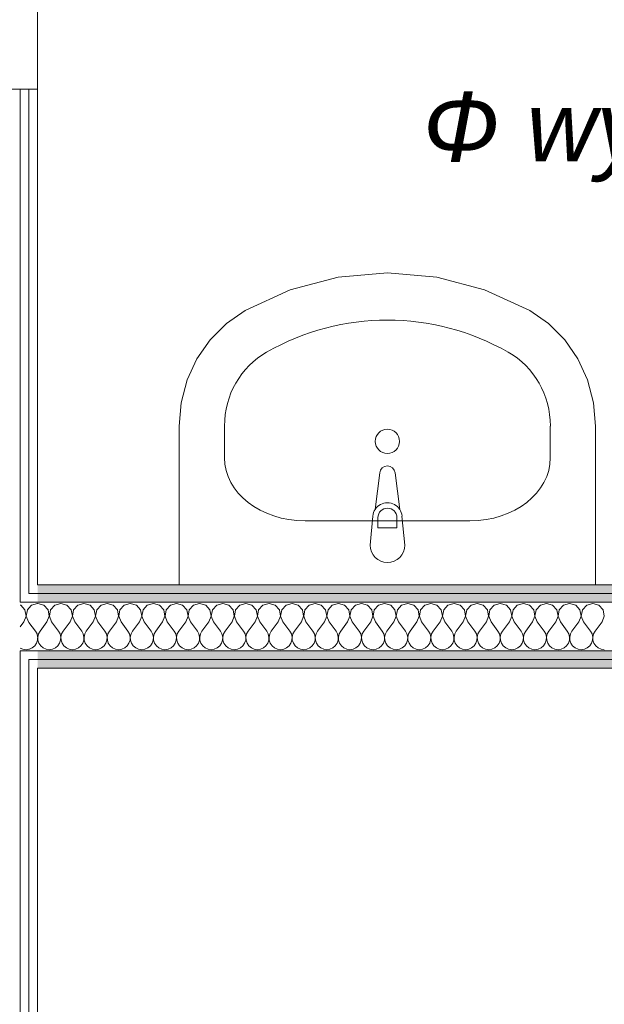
# Model space of a CAD drawing. Header units: millimetres. Extents: x 172139 to 266886, y 89525 to 138225.
# Tile 61 of 72: x 212291 to 213133, y 116602 to 118022. Entities that reach past the tile are written whole.
import ezdxf

# ---------------------------------------------------------------- set-up
doc = ezdxf.new("R2010")
doc.units = ezdxf.units.MM
doc.header["$MEASUREMENT"] = 0
for name, color, linetype, lineweight in [('CO TRASA MODERNIZACJA.O.-TRASA_MODERNIZACJA_Nr_pióra__1', 7, 'Continuous', 13), ('PRZEBUDOWA_W_KAN_Nr_pióra__101', 252, 'Continuous', 5), ('ROZBUDOWA_NOWE_DZIAŁOWE_Nr_pióra__47', 7, 'Continuous', 15), ('STREFA_NOWE_POM_Nr_pióra__121', 255, 'Continuous', 0)]:
    doc.layers.add(name, color=color, linetype=linetype, lineweight=lineweight)
doc.layers.add('PRZEBUDOWA_W_KAN', color=7, linetype='Continuous')
doc.layers.add('ROZBUDOWA_NOWE_DZIAŁOWE', color=7, linetype='Continuous')
for name, color, linetype, lineweight, true_color in [('ROZBUDOWA_NOWE_DZIAŁOWE_Nr_pióra__24', 7, 'Continuous', 15, 0x029e21), ('ROZBUDOWA_NOWE_DZIAŁOWE_Nr_pióra__4', 7, 'Continuous', 13, 0x029e21), ('ROZBUDOWA_NOWE_DZIAŁOWE_Nr_pióra__67', 7, 'Continuous', 13, 0x6a6a6a)]:
    doc.layers.add(name, color=color, linetype=linetype, lineweight=lineweight, true_color=true_color)
doc.styles.add('GENERATED_STYLE_3', font='txt')
pattern_1 = [(0, (0, 0), (0, 37.5), [0, -37.5])]

# ---------------------------------------------------------------- blocks, each defined once
blk = doc.blocks.new('*X465')
at = {"layer": 'ROZBUDOWA_NOWE_DZIAŁOWE_Nr_pióra__4', "linetype": 'Continuous'}
for p, q in [((212316.7, 117180.1), (212316.5, 117180)), ((212325.4, 117177.6), (212316.7, 117180.1)), ((212331.6, 117170.9), (212325.4, 117177.6)), ((212333.3, 117161.9), (212331.6, 117170.9)), ((212335.1, 117170.9), (212333.4, 117161.9)), ((212341.2, 117177.6), (212335.1, 117170.9)), ((212350, 117180.1), (212341.2, 117177.6)), ((212358.8, 117177.6), (212350, 117180.1)), ((212364.9, 117170.9), (212358.8, 117177.6)), ((212366.6, 117161.9), (212364.9, 117170.9)), ((212368.4, 117170.9), (212366.7, 117161.9)), ((212374.6, 117177.6), (212368.4, 117170.9)), ((212383.3, 117180.1), (212374.6, 117177.6)), ((212392.1, 117177.6), (212383.3, 117180.1)), ((212398.2, 117170.9), (212392.1, 117177.6)), ((212399.9, 117161.9), (212398.2, 117170.9)), ((212401.8, 117170.9), (212400.1, 117161.9)), ((212407.9, 117177.6), (212401.8, 117170.9)), ((212416.7, 117180.1), (212407.9, 117177.6)), ((212425.4, 117177.6), (212416.7, 117180.1)), ((212431.6, 117170.9), (212425.4, 117177.6)), ((212433.3, 117161.9), (212431.6, 117170.9)), ((212435.1, 117170.9), (212433.4, 117161.9)), ((212441.2, 117177.6), (212435.1, 117170.9)), ((212450, 117180.1), (212441.2, 117177.6)), ((212458.8, 117177.6), (212450, 117180.1)), ((212464.9, 117170.9), (212458.8, 117177.6)), ((212466.6, 117161.9), (212464.9, 117170.9)), ((212468.4, 117170.9), (212466.7, 117161.9)), ((212474.6, 117177.6), (212468.4, 117170.9)), ((212483.3, 117180.1), (212474.6, 117177.6)), ((212492.1, 117177.6), (212483.3, 117180.1)), ((212498.2, 117170.9), (212492.1, 117177.6)), ((212499.9, 117161.9), (212498.2, 117170.9)), ((212501.8, 117170.9), (212500.1, 117161.9)), ((212507.9, 117177.6), (212501.8, 117170.9)), ((212516.7, 117180.1), (212507.9, 117177.6)), ((212525.4, 117177.6), (212516.7, 117180.1)), ((212531.6, 117170.9), (212525.4, 117177.6)), ((212533.3, 117161.9), (212531.6, 117170.9)), ((212535.1, 117170.9), (212533.4, 117161.9)), ((212541.2, 117177.6), (212535.1, 117170.9)), ((212550, 117180.1), (212541.2, 117177.6)), ((212558.8, 117177.6), (212550, 117180.1)), ((212564.9, 117170.9), (212558.8, 117177.6)), ((212566.6, 117161.9), (212564.9, 117170.9)), ((212568.4, 117170.9), (212566.7, 117161.9)), ((212574.6, 117177.6), (212568.4, 117170.9)), ((212583.3, 117180.1), (212574.6, 117177.6)), ((212592.1, 117177.6), (212583.3, 117180.1)), ((212598.2, 117170.9), (212592.1, 117177.6)), ((212599.9, 117161.9), (212598.2, 117170.9)), ((212601.8, 117170.9), (212600.1, 117161.9)), ((212607.9, 117177.6), (212601.8, 117170.9)), ((212616.7, 117180.1), (212607.9, 117177.6)), ((212625.4, 117177.6), (212616.7, 117180.1)), ((212631.6, 117170.9), (212625.4, 117177.6)), ((212633.3, 117161.9), (212631.6, 117170.9)), ((212635.1, 117170.9), (212633.4, 117161.9)), ((212641.2, 117177.6), (212635.1, 117170.9)), ((212650, 117180.1), (212641.2, 117177.6)), ((212658.8, 117177.6), (212650, 117180.1)), ((212664.9, 117170.9), (212658.8, 117177.6)), ((212666.6, 117161.9), (212664.9, 117170.9)), ((212668.4, 117170.9), (212666.7, 117161.9)), ((212674.6, 117177.6), (212668.4, 117170.9)), ((212683.3, 117180.1), (212674.6, 117177.6)), ((212692.1, 117177.6), (212683.3, 117180.1)), ((212698.2, 117170.9), (212692.1, 117177.6)), ((212699.9, 117161.9), (212698.2, 117170.9)), ((212701.8, 117170.9), (212700.1, 117161.9)), ((212707.9, 117177.6), (212701.8, 117170.9)), ((212716.7, 117180.1), (212707.9, 117177.6)), ((212725.4, 117177.6), (212716.7, 117180.1)), ((212731.6, 117170.9), (212725.4, 117177.6)), ((212733.3, 117161.9), (212731.6, 117170.9)), ((212735.1, 117170.9), (212733.4, 117161.9)), ((212741.2, 117177.6), (212735.1, 117170.9)), ((212750, 117180.1), (212741.2, 117177.6)), ((212758.8, 117177.6), (212750, 117180.1)), ((212764.9, 117170.9), (212758.8, 117177.6)), ((212766.6, 117161.9), (212764.9, 117170.9)), ((212768.4, 117170.9), (212766.7, 117161.9)), ((212774.6, 117177.6), (212768.4, 117170.9)), ((212783.3, 117180.1), (212774.6, 117177.6)), ((212792.1, 117177.6), (212783.3, 117180.1)), ((212798.2, 117170.9), (212792.1, 117177.6)), ((212799.9, 117161.9), (212798.2, 117170.9)), ((212801.8, 117170.9), (212800.1, 117161.9)), ((212807.9, 117177.6), (212801.8, 117170.9)), ((212816.7, 117180.1), (212807.9, 117177.6)), ((212825.4, 117177.6), (212816.7, 117180.1)), ((212831.6, 117170.9), (212825.4, 117177.6)), ((212833.3, 117161.9), (212831.6, 117170.9)), ((212835.1, 117170.9), (212833.4, 117161.9)), ((212841.2, 117177.6), (212835.1, 117170.9)), ((212850, 117180.1), (212841.2, 117177.6)), ((212858.8, 117177.6), (212850, 117180.1)), ((212864.9, 117170.9), (212858.8, 117177.6)), ((212866.6, 117161.9), (212864.9, 117170.9)), ((212868.4, 117170.9), (212866.7, 117161.9)), ((212874.6, 117177.6), (212868.4, 117170.9)), ((212883.3, 117180.1), (212874.6, 117177.6)), ((212892.1, 117177.6), (212883.3, 117180.1)), ((212898.2, 117170.9), (212892.1, 117177.6)), ((212899.9, 117161.9), (212898.2, 117170.9)), ((212901.8, 117170.9), (212900.1, 117161.9)), ((212907.9, 117177.6), (212901.8, 117170.9)), ((212916.7, 117180.1), (212907.9, 117177.6)), ((212925.4, 117177.6), (212916.7, 117180.1)), ((212931.6, 117170.9), (212925.4, 117177.6)), ((212933.3, 117161.9), (212931.6, 117170.9)), ((212935.1, 117170.9), (212933.4, 117161.9)), ((212941.2, 117177.6), (212935.1, 117170.9)), ((212950, 117180.1), (212941.2, 117177.6)), ((212958.8, 117177.6), (212950, 117180.1)), ((212964.9, 117170.9), (212958.8, 117177.6)), ((212966.6, 117161.9), (212964.9, 117170.9)), ((212968.4, 117170.9), (212966.7, 117161.9)), ((212974.6, 117177.6), (212968.4, 117170.9)), ((212983.3, 117180.1), (212974.6, 117177.6)), ((212992.1, 117177.6), (212983.3, 117180.1)), ((212998.2, 117170.9), (212992.1, 117177.6)), ((212999.9, 117161.9), (212998.2, 117170.9)), ((213001.8, 117170.9), (213000.1, 117161.9)), ((213007.9, 117177.6), (213001.8, 117170.9)), ((213016.7, 117180.1), (213007.9, 117177.6)), ((213025.4, 117177.6), (213016.7, 117180.1)), ((213031.6, 117170.9), (213025.4, 117177.6)), ((213033.3, 117161.9), (213031.6, 117170.9)), ((213035.1, 117170.9), (213033.4, 117161.9)), ((213041.2, 117177.6), (213035.1, 117170.9)), ((213050, 117180.1), (213041.2, 117177.6)), ((213058.8, 117177.6), (213050, 117180.1)), ((213064.9, 117170.9), (213058.8, 117177.6)), ((213066.6, 117161.9), (213064.9, 117170.9)), ((213068.4, 117170.9), (213066.7, 117161.9)), ((213074.6, 117177.6), (213068.4, 117170.9)), ((213083.3, 117180.1), (213074.6, 117177.6)), ((213092.1, 117177.6), (213083.3, 117180.1)), ((213098.2, 117170.9), (213092.1, 117177.6)), ((213099.9, 117161.9), (213098.2, 117170.9)), ((213101.8, 117170.9), (213100.1, 117161.9)), ((213107.9, 117177.6), (213101.8, 117170.9)), ((213116.7, 117180.1), (213107.9, 117177.6)), ((213125.4, 117177.6), (213116.7, 117180.1)), ((213131.6, 117170.9), (213125.4, 117177.6)), ((213133.3, 117161.9), (213131.6, 117170.9)), ((212330, 117153.4), (212333.3, 117161.9)), ((212333.4, 117161.9), (212336.7, 117153.4)), ((212363.3, 117153.4), (212366.6, 117161.9)), ((212366.7, 117161.9), (212370, 117153.4)), ((212396.7, 117153.4), (212399.9, 117161.9)), ((212400.1, 117161.9), (212403.3, 117153.4)), ((212430, 117153.4), (212433.3, 117161.9)), ((212433.4, 117161.9), (212436.7, 117153.4)), ((212463.3, 117153.4), (212466.6, 117161.9)), ((212466.7, 117161.9), (212470, 117153.4)), ((212496.7, 117153.4), (212499.9, 117161.9)), ((212500.1, 117161.9), (212503.3, 117153.4)), ((212530, 117153.4), (212533.3, 117161.9)), ((212533.4, 117161.9), (212536.7, 117153.4)), ((212563.3, 117153.4), (212566.6, 117161.9)), ((212566.7, 117161.9), (212570, 117153.4)), ((212596.7, 117153.4), (212599.9, 117161.9)), ((212600.1, 117161.9), (212603.3, 117153.4)), ((212630, 117153.4), (212633.3, 117161.9)), ((212633.4, 117161.9), (212636.7, 117153.4)), ((212663.3, 117153.4), (212666.6, 117161.9)), ((212666.7, 117161.9), (212670, 117153.4)), ((212696.7, 117153.4), (212699.9, 117161.9)), ((212700.1, 117161.9), (212703.3, 117153.4)), ((212730, 117153.4), (212733.3, 117161.9)), ((212733.4, 117161.9), (212736.7, 117153.4)), ((212763.3, 117153.4), (212766.6, 117161.9)), ((212766.7, 117161.9), (212770, 117153.4)), ((212796.7, 117153.4), (212799.9, 117161.9)), ((212800.1, 117161.9), (212803.3, 117153.4)), ((212830, 117153.4), (212833.3, 117161.9)), ((212833.4, 117161.9), (212836.7, 117153.4)), ((212863.3, 117153.4), (212866.6, 117161.9)), ((212866.7, 117161.9), (212870, 117153.4)), ((212896.7, 117153.4), (212899.9, 117161.9)), ((212900.1, 117161.9), (212903.3, 117153.4)), ((212930, 117153.4), (212933.3, 117161.9)), ((212933.4, 117161.9), (212936.7, 117153.4)), ((212963.3, 117153.4), (212966.6, 117161.9)), ((212966.7, 117161.9), (212970, 117153.4)), ((212996.7, 117153.4), (212999.9, 117161.9)), ((213000.1, 117161.9), (213003.3, 117153.4)), ((213030, 117153.4), (213033.3, 117161.9)), ((213033.4, 117161.9), (213036.7, 117153.4)), ((213063.3, 117153.4), (213066.6, 117161.9)), ((213066.7, 117161.9), (213070, 117153.4)), ((213096.7, 117153.4), (213099.9, 117161.9)), ((213100.1, 117161.9), (213103.3, 117153.4)), ((213130, 117153.4), (213133.3, 117161.9)), ((212330, 117153.4), (212320, 117140.1)), ((212336.7, 117153.4), (212346.7, 117140.1)), ((212363.3, 117153.4), (212353.3, 117140.1)), ((212370, 117153.4), (212380, 117140.1)), ((212396.7, 117153.4), (212386.7, 117140.1)), ((212403.3, 117153.4), (212413.3, 117140.1)), ((212430, 117153.4), (212420, 117140.1)), ((212436.7, 117153.4), (212446.7, 117140.1)), ((212463.3, 117153.4), (212453.3, 117140.1)), ((212470, 117153.4), (212480, 117140.1)), ((212496.7, 117153.4), (212486.7, 117140.1)), ((212503.3, 117153.4), (212513.3, 117140.1)), ((212530, 117153.4), (212520, 117140.1)), ((212536.7, 117153.4), (212546.7, 117140.1)), ((212563.3, 117153.4), (212553.3, 117140.1)), ((212570, 117153.4), (212580, 117140.1)), ((212596.7, 117153.4), (212586.7, 117140.1)), ((212603.3, 117153.4), (212613.3, 117140.1)), ((212630, 117153.4), (212620, 117140.1)), ((212636.7, 117153.4), (212646.7, 117140.1)), ((212663.3, 117153.4), (212653.3, 117140.1)), ((212670, 117153.4), (212680, 117140.1)), ((212696.7, 117153.4), (212686.7, 117140.1)), ((212703.3, 117153.4), (212713.3, 117140.1)), ((212730, 117153.4), (212720, 117140.1)), ((212736.7, 117153.4), (212746.7, 117140.1)), ((212763.3, 117153.4), (212753.3, 117140.1)), ((212770, 117153.4), (212780, 117140.1)), ((212796.7, 117153.4), (212786.7, 117140.1)), ((212803.3, 117153.4), (212813.3, 117140.1)), ((212830, 117153.4), (212820, 117140.1)), ((212836.7, 117153.4), (212846.7, 117140.1)), ((212863.3, 117153.4), (212853.3, 117140.1)), ((212870, 117153.4), (212880, 117140.1)), ((212896.7, 117153.4), (212886.7, 117140.1)), ((212903.3, 117153.4), (212913.3, 117140.1)), ((212930, 117153.4), (212920, 117140.1)), ((212936.7, 117153.4), (212946.7, 117140.1)), ((212963.3, 117153.4), (212953.3, 117140.1)), ((212970, 117153.4), (212980, 117140.1)), ((212996.7, 117153.4), (212986.7, 117140.1)), ((213003.3, 117153.4), (213013.3, 117140.1)), ((213030, 117153.4), (213020, 117140.1)), ((213036.7, 117153.4), (213046.7, 117140.1)), ((213063.3, 117153.4), (213053.3, 117140.1)), ((213070, 117153.4), (213080, 117140.1)), ((213096.7, 117153.4), (213086.7, 117140.1)), ((213103.3, 117153.4), (213113.3, 117140.1)), ((213130, 117153.4), (213120, 117140.1)), ((212316.6, 117131.6), (212316.5, 117132.1)), ((212316.5, 117129.4), (212316.6, 117131.6)), ((212317.8, 117136.1), (212316.7, 117131.6)), ((212316.7, 117131.6), (212317, 117127)), ((212320, 117140.1), (212317.8, 117136.1)), ((212348.9, 117136.1), (212346.7, 117140.1)), ((212349.9, 117131.6), (212348.9, 117136.1)), ((212349.7, 117127), (212349.9, 117131.6)), ((212351.1, 117136.1), (212350.1, 117131.6)), ((212350.1, 117131.6), (212350.3, 117127)), ((212353.3, 117140.1), (212351.1, 117136.1)), ((212382.2, 117136.1), (212380, 117140.1)), ((212383.3, 117131.6), (212382.2, 117136.1)), ((212383, 117127), (212383.3, 117131.6)), ((212384.4, 117136.1), (212383.4, 117131.6)), ((212383.4, 117131.6), (212383.6, 117127)), ((212386.7, 117140.1), (212384.4, 117136.1)), ((212415.6, 117136.1), (212413.3, 117140.1)), ((212416.6, 117131.6), (212415.6, 117136.1)), ((212416.4, 117127), (212416.6, 117131.6)), ((212417.8, 117136.1), (212416.7, 117131.6)), ((212416.7, 117131.6), (212417, 117127)), ((212420, 117140.1), (212417.8, 117136.1)), ((212448.9, 117136.1), (212446.7, 117140.1)), ((212449.9, 117131.6), (212448.9, 117136.1)), ((212449.7, 117127), (212449.9, 117131.6)), ((212451.1, 117136.1), (212450.1, 117131.6)), ((212450.1, 117131.6), (212450.3, 117127)), ((212453.3, 117140.1), (212451.1, 117136.1)), ((212482.2, 117136.1), (212480, 117140.1)), ((212483.3, 117131.6), (212482.2, 117136.1)), ((212483, 117127), (212483.3, 117131.6)), ((212484.4, 117136.1), (212483.4, 117131.6)), ((212483.4, 117131.6), (212483.6, 117127)), ((212486.7, 117140.1), (212484.4, 117136.1)), ((212515.6, 117136.1), (212513.3, 117140.1)), ((212516.6, 117131.6), (212515.6, 117136.1)), ((212516.4, 117127), (212516.6, 117131.6)), ((212517.8, 117136.1), (212516.7, 117131.6)), ((212516.7, 117131.6), (212517, 117127)), ((212520, 117140.1), (212517.8, 117136.1)), ((212548.9, 117136.1), (212546.7, 117140.1)), ((212549.9, 117131.6), (212548.9, 117136.1)), ((212549.7, 117127), (212549.9, 117131.6)), ((212551.1, 117136.1), (212550.1, 117131.6)), ((212550.1, 117131.6), (212550.3, 117127)), ((212553.3, 117140.1), (212551.1, 117136.1)), ((212582.2, 117136.1), (212580, 117140.1)), ((212583.3, 117131.6), (212582.2, 117136.1)), ((212583, 117127), (212583.3, 117131.6)), ((212584.4, 117136.1), (212583.4, 117131.6)), ((212583.4, 117131.6), (212583.6, 117127)), ((212586.7, 117140.1), (212584.4, 117136.1)), ((212615.6, 117136.1), (212613.3, 117140.1)), ((212616.6, 117131.6), (212615.6, 117136.1)), ((212616.4, 117127), (212616.6, 117131.6)), ((212617.8, 117136.1), (212616.7, 117131.6)), ((212616.7, 117131.6), (212617, 117127)), ((212620, 117140.1), (212617.8, 117136.1)), ((212648.9, 117136.1), (212646.7, 117140.1)), ((212649.9, 117131.6), (212648.9, 117136.1)), ((212649.7, 117127), (212649.9, 117131.6)), ((212651.1, 117136.1), (212650.1, 117131.6)), ((212650.1, 117131.6), (212650.3, 117127)), ((212653.3, 117140.1), (212651.1, 117136.1)), ((212682.2, 117136.1), (212680, 117140.1)), ((212683.3, 117131.6), (212682.2, 117136.1)), ((212683, 117127), (212683.3, 117131.6)), ((212684.4, 117136.1), (212683.4, 117131.6)), ((212683.4, 117131.6), (212683.6, 117127)), ((212686.7, 117140.1), (212684.4, 117136.1)), ((212715.6, 117136.1), (212713.3, 117140.1)), ((212716.6, 117131.6), (212715.6, 117136.1)), ((212716.4, 117127), (212716.6, 117131.6)), ((212717.8, 117136.1), (212716.7, 117131.6)), ((212716.7, 117131.6), (212717, 117127)), ((212720, 117140.1), (212717.8, 117136.1)), ((212748.9, 117136.1), (212746.7, 117140.1)), ((212749.9, 117131.6), (212748.9, 117136.1)), ((212749.7, 117127), (212749.9, 117131.6)), ((212751.1, 117136.1), (212750.1, 117131.6)), ((212750.1, 117131.6), (212750.3, 117127)), ((212753.3, 117140.1), (212751.1, 117136.1)), ((212782.2, 117136.1), (212780, 117140.1)), ((212783.3, 117131.6), (212782.2, 117136.1)), ((212783, 117127), (212783.3, 117131.6)), ((212784.4, 117136.1), (212783.4, 117131.6)), ((212783.4, 117131.6), (212783.6, 117127)), ((212786.7, 117140.1), (212784.4, 117136.1)), ((212815.6, 117136.1), (212813.3, 117140.1)), ((212816.6, 117131.6), (212815.6, 117136.1)), ((212816.4, 117127), (212816.6, 117131.6)), ((212817.8, 117136.1), (212816.7, 117131.6)), ((212816.7, 117131.6), (212817, 117127)), ((212820, 117140.1), (212817.8, 117136.1)), ((212848.9, 117136.1), (212846.7, 117140.1)), ((212849.9, 117131.6), (212848.9, 117136.1)), ((212849.7, 117127), (212849.9, 117131.6)), ((212851.1, 117136.1), (212850.1, 117131.6)), ((212850.1, 117131.6), (212850.3, 117127)), ((212853.3, 117140.1), (212851.1, 117136.1)), ((212882.2, 117136.1), (212880, 117140.1)), ((212883.3, 117131.6), (212882.2, 117136.1)), ((212883, 117127), (212883.3, 117131.6)), ((212884.4, 117136.1), (212883.4, 117131.6)), ((212883.4, 117131.6), (212883.6, 117127)), ((212886.7, 117140.1), (212884.4, 117136.1)), ((212915.6, 117136.1), (212913.3, 117140.1)), ((212916.6, 117131.6), (212915.6, 117136.1)), ((212916.4, 117127), (212916.6, 117131.6)), ((212917.8, 117136.1), (212916.7, 117131.6)), ((212916.7, 117131.6), (212917, 117127)), ((212920, 117140.1), (212917.8, 117136.1)), ((212948.9, 117136.1), (212946.7, 117140.1)), ((212949.9, 117131.6), (212948.9, 117136.1)), ((212949.7, 117127), (212949.9, 117131.6)), ((212951.1, 117136.1), (212950.1, 117131.6)), ((212950.1, 117131.6), (212950.3, 117127)), ((212953.3, 117140.1), (212951.1, 117136.1)), ((212982.2, 117136.1), (212980, 117140.1)), ((212983.3, 117131.6), (212982.2, 117136.1)), ((212983, 117127), (212983.3, 117131.6)), ((212984.4, 117136.1), (212983.4, 117131.6)), ((212983.4, 117131.6), (212983.6, 117127)), ((212986.7, 117140.1), (212984.4, 117136.1)), ((213015.6, 117136.1), (213013.3, 117140.1)), ((213016.6, 117131.6), (213015.6, 117136.1)), ((213016.4, 117127), (213016.6, 117131.6)), ((213017.8, 117136.1), (213016.7, 117131.6)), ((213016.7, 117131.6), (213017, 117127)), ((213020, 117140.1), (213017.8, 117136.1)), ((213048.9, 117136.1), (213046.7, 117140.1)), ((213049.9, 117131.6), (213048.9, 117136.1)), ((213049.7, 117127), (213049.9, 117131.6)), ((213051.1, 117136.1), (213050.1, 117131.6)), ((213050.1, 117131.6), (213050.3, 117127)), ((213053.3, 117140.1), (213051.1, 117136.1)), ((213082.2, 117136.1), (213080, 117140.1)), ((213083.3, 117131.6), (213082.2, 117136.1)), ((213083, 117127), (213083.3, 117131.6)), ((213084.4, 117136.1), (213083.4, 117131.6)), ((213083.4, 117131.6), (213083.6, 117127)), ((213086.7, 117140.1), (213084.4, 117136.1)), ((213115.6, 117136.1), (213113.3, 117140.1)), ((213116.6, 117131.6), (213115.6, 117136.1)), ((213116.4, 117127), (213116.6, 117131.6)), ((213117.8, 117136.1), (213116.7, 117131.6)), ((213116.7, 117131.6), (213117, 117127)), ((213120, 117140.1), (213117.8, 117136.1)), ((212317, 117127), (212318.4, 117122.6)), ((212318.4, 117122.6), (212321, 117118.9)), ((212321, 117118.9), (212324.6, 117115.9)), ((212324.6, 117115.9), (212328.8, 117114.1)), ((212328.8, 117114.1), (212333.3, 117113.4)), ((212333.3, 117113.4), (212337.9, 117114.1)), ((212337.9, 117114.1), (212342.1, 117115.9)), ((212342.1, 117115.9), (212345.6, 117118.9)), ((212345.6, 117118.9), (212348.2, 117122.6)), ((212348.2, 117122.6), (212349.7, 117127)), ((212350.3, 117127), (212351.8, 117122.6)), ((212351.8, 117122.6), (212354.4, 117118.9)), ((212354.4, 117118.9), (212357.9, 117115.9)), ((212357.9, 117115.9), (212362.1, 117114.1)), ((212362.1, 117114.1), (212366.7, 117113.4)), ((212366.7, 117113.4), (212371.2, 117114.1)), ((212371.2, 117114.1), (212375.4, 117115.9)), ((212375.4, 117115.9), (212379, 117118.9)), ((212379, 117118.9), (212381.6, 117122.6)), ((212381.6, 117122.6), (212383, 117127)), ((212383.6, 117127), (212385.1, 117122.6)), ((212385.1, 117122.6), (212387.7, 117118.9)), ((212387.7, 117118.9), (212391.2, 117115.9)), ((212391.2, 117115.9), (212395.4, 117114.1)), ((212395.4, 117114.1), (212400, 117113.4)), ((212400, 117113.4), (212404.6, 117114.1)), ((212404.6, 117114.1), (212408.8, 117115.9)), ((212408.8, 117115.9), (212412.3, 117118.9)), ((212412.3, 117118.9), (212414.9, 117122.6)), ((212414.9, 117122.6), (212416.4, 117127)), ((212417, 117127), (212418.4, 117122.6)), ((212418.4, 117122.6), (212421, 117118.9)), ((212421, 117118.9), (212424.6, 117115.9)), ((212424.6, 117115.9), (212428.8, 117114.1)), ((212428.8, 117114.1), (212433.3, 117113.4)), ((212433.3, 117113.4), (212437.9, 117114.1)), ((212437.9, 117114.1), (212442.1, 117115.9)), ((212442.1, 117115.9), (212445.6, 117118.9)), ((212445.6, 117118.9), (212448.2, 117122.6)), ((212448.2, 117122.6), (212449.7, 117127)), ((212450.3, 117127), (212451.8, 117122.6)), ((212451.8, 117122.6), (212454.4, 117118.9)), ((212454.4, 117118.9), (212457.9, 117115.9)), ((212457.9, 117115.9), (212462.1, 117114.1)), ((212462.1, 117114.1), (212466.7, 117113.4)), ((212466.7, 117113.4), (212471.2, 117114.1)), ((212471.2, 117114.1), (212475.4, 117115.9)), ((212475.4, 117115.9), (212479, 117118.9)), ((212479, 117118.9), (212481.6, 117122.6)), ((212481.6, 117122.6), (212483, 117127)), ((212483.6, 117127), (212485.1, 117122.6)), ((212485.1, 117122.6), (212487.7, 117118.9)), ((212487.7, 117118.9), (212491.2, 117115.9)), ((212491.2, 117115.9), (212495.4, 117114.1)), ((212495.4, 117114.1), (212500, 117113.4)), ((212500, 117113.4), (212504.6, 117114.1)), ((212504.6, 117114.1), (212508.8, 117115.9)), ((212508.8, 117115.9), (212512.3, 117118.9)), ((212512.3, 117118.9), (212514.9, 117122.6)), ((212514.9, 117122.6), (212516.4, 117127)), ((212517, 117127), (212518.4, 117122.6)), ((212518.4, 117122.6), (212521, 117118.9)), ((212521, 117118.9), (212524.6, 117115.9)), ((212524.6, 117115.9), (212528.8, 117114.1)), ((212528.8, 117114.1), (212533.3, 117113.4)), ((212533.3, 117113.4), (212537.9, 117114.1)), ((212537.9, 117114.1), (212542.1, 117115.9)), ((212542.1, 117115.9), (212545.6, 117118.9)), ((212545.6, 117118.9), (212548.2, 117122.6)), ((212548.2, 117122.6), (212549.7, 117127)), ((212550.3, 117127), (212551.8, 117122.6)), ((212551.8, 117122.6), (212554.4, 117118.9)), ((212554.4, 117118.9), (212557.9, 117115.9)), ((212557.9, 117115.9), (212562.1, 117114.1)), ((212562.1, 117114.1), (212566.7, 117113.4)), ((212566.7, 117113.4), (212571.2, 117114.1)), ((212571.2, 117114.1), (212575.4, 117115.9)), ((212575.4, 117115.9), (212579, 117118.9)), ((212579, 117118.9), (212581.6, 117122.6)), ((212581.6, 117122.6), (212583, 117127)), ((212583.6, 117127), (212585.1, 117122.6)), ((212585.1, 117122.6), (212587.7, 117118.9)), ((212587.7, 117118.9), (212591.2, 117115.9)), ((212591.2, 117115.9), (212595.4, 117114.1)), ((212595.4, 117114.1), (212600, 117113.4)), ((212600, 117113.4), (212604.6, 117114.1)), ((212604.6, 117114.1), (212608.8, 117115.9)), ((212608.8, 117115.9), (212612.3, 117118.9)), ((212612.3, 117118.9), (212614.9, 117122.6)), ((212614.9, 117122.6), (212616.4, 117127)), ((212617, 117127), (212618.4, 117122.6)), ((212618.4, 117122.6), (212621, 117118.9)), ((212621, 117118.9), (212624.6, 117115.9)), ((212624.6, 117115.9), (212628.8, 117114.1)), ((212628.8, 117114.1), (212633.3, 117113.4)), ((212633.3, 117113.4), (212637.9, 117114.1)), ((212637.9, 117114.1), (212642.1, 117115.9)), ((212642.1, 117115.9), (212645.6, 117118.9)), ((212645.6, 117118.9), (212648.2, 117122.6)), ((212648.2, 117122.6), (212649.7, 117127)), ((212650.3, 117127), (212651.8, 117122.6)), ((212651.8, 117122.6), (212654.4, 117118.9)), ((212654.4, 117118.9), (212657.9, 117115.9)), ((212657.9, 117115.9), (212662.1, 117114.1)), ((212662.1, 117114.1), (212666.7, 117113.4)), ((212666.7, 117113.4), (212671.2, 117114.1)), ((212671.2, 117114.1), (212675.4, 117115.9)), ((212675.4, 117115.9), (212679, 117118.9)), ((212679, 117118.9), (212681.6, 117122.6)), ((212681.6, 117122.6), (212683, 117127)), ((212683.6, 117127), (212685.1, 117122.6)), ((212685.1, 117122.6), (212687.7, 117118.9)), ((212687.7, 117118.9), (212691.2, 117115.9)), ((212691.2, 117115.9), (212695.4, 117114.1)), ((212695.4, 117114.1), (212700, 117113.4)), ((212700, 117113.4), (212704.6, 117114.1)), ((212704.6, 117114.1), (212708.8, 117115.9)), ((212708.8, 117115.9), (212712.3, 117118.9)), ((212712.3, 117118.9), (212714.9, 117122.6)), ((212714.9, 117122.6), (212716.4, 117127)), ((212717, 117127), (212718.4, 117122.6)), ((212718.4, 117122.6), (212721, 117118.9)), ((212721, 117118.9), (212724.6, 117115.9)), ((212724.6, 117115.9), (212728.8, 117114.1)), ((212728.8, 117114.1), (212733.3, 117113.4)), ((212733.3, 117113.4), (212737.9, 117114.1)), ((212737.9, 117114.1), (212742.1, 117115.9)), ((212742.1, 117115.9), (212745.6, 117118.9)), ((212745.6, 117118.9), (212748.2, 117122.6)), ((212748.2, 117122.6), (212749.7, 117127)), ((212750.3, 117127), (212751.8, 117122.6)), ((212751.8, 117122.6), (212754.4, 117118.9)), ((212754.4, 117118.9), (212757.9, 117115.9)), ((212757.9, 117115.9), (212762.1, 117114.1)), ((212762.1, 117114.1), (212766.7, 117113.4)), ((212766.7, 117113.4), (212771.2, 117114.1)), ((212771.2, 117114.1), (212775.4, 117115.9)), ((212775.4, 117115.9), (212779, 117118.9)), ((212779, 117118.9), (212781.6, 117122.6)), ((212781.6, 117122.6), (212783, 117127)), ((212783.6, 117127), (212785.1, 117122.6)), ((212785.1, 117122.6), (212787.7, 117118.9)), ((212787.7, 117118.9), (212791.2, 117115.9)), ((212791.2, 117115.9), (212795.4, 117114.1)), ((212795.4, 117114.1), (212800, 117113.4)), ((212800, 117113.4), (212804.6, 117114.1)), ((212804.6, 117114.1), (212808.8, 117115.9)), ((212808.8, 117115.9), (212812.3, 117118.9)), ((212812.3, 117118.9), (212814.9, 117122.6)), ((212814.9, 117122.6), (212816.4, 117127)), ((212817, 117127), (212818.4, 117122.6)), ((212818.4, 117122.6), (212821, 117118.9)), ((212821, 117118.9), (212824.6, 117115.9)), ((212824.6, 117115.9), (212828.8, 117114.1)), ((212828.8, 117114.1), (212833.3, 117113.4)), ((212833.3, 117113.4), (212837.9, 117114.1)), ((212837.9, 117114.1), (212842.1, 117115.9)), ((212842.1, 117115.9), (212845.6, 117118.9)), ((212845.6, 117118.9), (212848.2, 117122.6)), ((212848.2, 117122.6), (212849.7, 117127)), ((212850.3, 117127), (212851.8, 117122.6)), ((212851.8, 117122.6), (212854.4, 117118.9)), ((212854.4, 117118.9), (212857.9, 117115.9)), ((212857.9, 117115.9), (212862.1, 117114.1)), ((212862.1, 117114.1), (212866.7, 117113.4)), ((212866.7, 117113.4), (212871.2, 117114.1)), ((212871.2, 117114.1), (212875.4, 117115.9)), ((212875.4, 117115.9), (212879, 117118.9)), ((212879, 117118.9), (212881.6, 117122.6)), ((212881.6, 117122.6), (212883, 117127)), ((212883.6, 117127), (212885.1, 117122.6)), ((212885.1, 117122.6), (212887.7, 117118.9)), ((212887.7, 117118.9), (212891.2, 117115.9)), ((212891.2, 117115.9), (212895.4, 117114.1)), ((212895.4, 117114.1), (212900, 117113.4)), ((212900, 117113.4), (212904.6, 117114.1)), ((212904.6, 117114.1), (212908.8, 117115.9)), ((212908.8, 117115.9), (212912.3, 117118.9)), ((212912.3, 117118.9), (212914.9, 117122.6)), ((212914.9, 117122.6), (212916.4, 117127)), ((212917, 117127), (212918.4, 117122.6)), ((212918.4, 117122.6), (212921, 117118.9)), ((212921, 117118.9), (212924.6, 117115.9)), ((212924.6, 117115.9), (212928.8, 117114.1)), ((212928.8, 117114.1), (212933.3, 117113.4)), ((212933.3, 117113.4), (212937.9, 117114.1)), ((212937.9, 117114.1), (212942.1, 117115.9)), ((212942.1, 117115.9), (212945.6, 117118.9)), ((212945.6, 117118.9), (212948.2, 117122.6)), ((212948.2, 117122.6), (212949.7, 117127)), ((212950.3, 117127), (212951.8, 117122.6)), ((212951.8, 117122.6), (212954.4, 117118.9)), ((212954.4, 117118.9), (212957.9, 117115.9)), ((212957.9, 117115.9), (212962.1, 117114.1)), ((212962.1, 117114.1), (212966.7, 117113.4)), ((212966.7, 117113.4), (212971.2, 117114.1)), ((212971.2, 117114.1), (212975.4, 117115.9)), ((212975.4, 117115.9), (212979, 117118.9)), ((212979, 117118.9), (212981.6, 117122.6)), ((212981.6, 117122.6), (212983, 117127)), ((212983.6, 117127), (212985.1, 117122.6)), ((212985.1, 117122.6), (212987.7, 117118.9)), ((212987.7, 117118.9), (212991.2, 117115.9)), ((212991.2, 117115.9), (212995.4, 117114.1)), ((212995.4, 117114.1), (213000, 117113.4)), ((213000, 117113.4), (213004.6, 117114.1)), ((213004.6, 117114.1), (213008.8, 117115.9)), ((213008.8, 117115.9), (213012.3, 117118.9)), ((213012.3, 117118.9), (213014.9, 117122.6)), ((213014.9, 117122.6), (213016.4, 117127)), ((213017, 117127), (213018.4, 117122.6)), ((213018.4, 117122.6), (213021, 117118.9)), ((213021, 117118.9), (213024.6, 117115.9)), ((213024.6, 117115.9), (213028.8, 117114.1)), ((213028.8, 117114.1), (213033.3, 117113.4)), ((213033.3, 117113.4), (213037.9, 117114.1)), ((213037.9, 117114.1), (213042.1, 117115.9)), ((213042.1, 117115.9), (213045.6, 117118.9)), ((213045.6, 117118.9), (213048.2, 117122.6)), ((213048.2, 117122.6), (213049.7, 117127)), ((213050.3, 117127), (213051.8, 117122.6)), ((213051.8, 117122.6), (213054.4, 117118.9)), ((213054.4, 117118.9), (213057.9, 117115.9)), ((213057.9, 117115.9), (213062.1, 117114.1)), ((213062.1, 117114.1), (213066.7, 117113.4)), ((213066.7, 117113.4), (213071.2, 117114.1)), ((213071.2, 117114.1), (213075.4, 117115.9)), ((213075.4, 117115.9), (213079, 117118.9)), ((213079, 117118.9), (213081.6, 117122.6)), ((213081.6, 117122.6), (213083, 117127)), ((213083.6, 117127), (213085.1, 117122.6)), ((213085.1, 117122.6), (213087.7, 117118.9)), ((213087.7, 117118.9), (213091.2, 117115.9)), ((213091.2, 117115.9), (213095.4, 117114.1)), ((213095.4, 117114.1), (213100, 117113.4)), ((213100, 117113.4), (213104.6, 117114.1)), ((213104.6, 117114.1), (213108.8, 117115.9)), ((213108.8, 117115.9), (213112.3, 117118.9)), ((213112.3, 117118.9), (213114.9, 117122.6)), ((213114.9, 117122.6), (213116.4, 117127)), ((213117, 117127), (213118.4, 117122.6)), ((213118.4, 117122.6), (213121, 117118.9)), ((213121, 117118.9), (213124.6, 117115.9)), ((213124.6, 117115.9), (213128.8, 117114.1)), ((213128.8, 117114.1), (213133.3, 117113.4))]:
    blk.add_line(p, q, dxfattribs=at)
blk = doc.blocks.new('Ściana_124', base_point=(212316.5, 117206.8))
at = {"layer": 'ROZBUDOWA_NOWE_DZIAŁOWE_Nr_pióra__24', "linetype": 'Continuous'}
h = blk.add_hatch(dxfattribs=at)
h.set_pattern_fill('Gips', color=256, style=0, pattern_type=2)
h.set_pattern_definition(pattern_1)
h.paths.add_polyline_path([(216210.8, 117206.8), (212316.5, 117206.8), (212316.5, 117194.3), (216210.8, 117194.3)])
h = blk.add_hatch(dxfattribs=at)
h.set_pattern_fill('Gips', color=256, style=0, pattern_type=2)
h.set_pattern_definition(pattern_1)
h.paths.add_polyline_path([(216210.8, 117194.3), (212316.5, 117194.3), (212316.5, 117181.8), (216210.8, 117181.8)])
h = blk.add_hatch(dxfattribs=at)
h.set_pattern_fill('Gips', color=256, style=0, pattern_type=2)
h.set_pattern_definition(pattern_1)
h.paths.add_polyline_path([(212316.5, 117099.3), (216210.8, 117099.3), (216210.8, 117111.8), (212316.5, 117111.8)])
h = blk.add_hatch(dxfattribs=at)
h.set_pattern_fill('Gips', color=256, style=0, pattern_type=2)
h.set_pattern_definition(pattern_1)
h.paths.add_polyline_path([(212316.5, 117086.8), (216210.8, 117086.8), (216210.8, 117099.3), (212316.5, 117099.3)])
at = {"layer": 'ROZBUDOWA_NOWE_DZIAŁOWE_Nr_pióra__47', "linetype": 'Continuous', "flags": 128}
for points in [[(216210.8, 117206.8), (212316.5, 117206.8)], [(212316.5, 117086.8), (216210.8, 117086.8)]]:
    blk.add_lwpolyline(points, dxfattribs=at)
at = {"layer": 'ROZBUDOWA_NOWE_DZIAŁOWE_Nr_pióra__67', "linetype": 'Continuous'}
for p, q in [((216210.8, 117194.3), (212316.5, 117194.3)), ((216210.8, 117181.8), (212316.5, 117181.8)), ((212316.5, 117111.8), (216210.8, 117111.8)), ((212316.5, 117099.3), (216210.8, 117099.3))]:
    blk.add_line(p, q, dxfattribs=at)
at = {"layer": 'ROZBUDOWA_NOWE_DZIAŁOWE'}
blk.add_blockref('*X465', (0, 0), dxfattribs=at)
blk = doc.blocks.new('Umywalka 19_2')
at = {"layer": 'PRZEBUDOWA_W_KAN_Nr_pióra__101', "linetype": 'Continuous'}
for p, q in [((-300, 0), (-300, -229.1)), ((300, 0), (-300, 0)), ((300, -229.1), (300, 0)), ((-25, -57.3), (-21, -99.3)), ((21, -99.3), (25, -57.3)), ((-13.6, -97.1), (-13.6, -82.2)), ((-13.6, -82.2), (13.6, -82.2)), ((13.6, -82.2), (13.6, -97.1)), ((118.8, -92.3), (-118.8, -92.3)), ((-17.7, -108.8), (-11.1, -161.7)), ((11.1, -161.7), (17.7, -108.8)), ((-234.8, -183.3), (-234.8, -229.1)), ((234.8, -183.3), (234.8, -229.1)), ((-300, -229.1), (-297.1, -262.8)), ((297.1, -262.8), (300, -229.1)), ((-297.1, -262.8), (-288.5, -295.5)), ((288.5, -295.5), (297.1, -262.8)), ((-288.5, -295.5), (-274.5, -326)), ((274.5, -326), (288.5, -295.5)), ((-274.5, -326), (-255.5, -353.4)), ((255.5, -353.4), (274.5, -326)), ((-255.5, -353.4), (-232.2, -376.9)), ((232.2, -376.9), (255.5, -353.4)), ((-232.2, -376.9), (-205.2, -395.6)), ((205.2, -395.6), (232.2, -376.9)), ((-205.2, -395.6), (-140, -425.5)), ((140, -425.5), (205.2, -395.6)), ((-140, -425.5), (-71, -443.8)), ((71, -443.8), (140, -425.5)), ((-71, -443.8), (0, -450)), ((0, -450), (71, -443.8))]:
    blk.add_line(p, q, dxfattribs=at)
blk.add_circle((0, -207), 17.5, dxfattribs=at)
for centre, radius, start, end in [((0, -57.3), 25, 0, 180), ((0, -97.4), 21.1, 185.1696, 212.771), ((0, -97.1), 13.6, 180, 0), ((0, -97.4), 21.1, 327.229, 354.8304), ((0, -97.4), 21.1, 212.771, 327.229), ((0, -160.3), 11.2, 187.1389, 352.8611)]:
    blk.add_arc(centre, radius, start, end, dxfattribs=at)
for centre, major_axis, ratio, start_param, end_param in [((-118.7, -183.3), (-116.1, 0), 0.783646, 4.712389, 6.283185), ((118.7, -183.3), (-116.1, 0), 0.783646, 3.141593, 4.712389), ((-118.9, -229.1), (0, -121.2), 0.956522, 4.712389, 5.78621), ((118.9, -229.1), (0, -121.2), 0.956522, 0.496975, 1.570796), ((0, 0), (0, -381.8), 0.956522, 5.78621, 6.78016)]:
    blk.add_ellipse(centre, major_axis=major_axis, ratio=ratio, start_param=start_param, end_param=end_param, dxfattribs=at)
blk = doc.blocks.new('*X519')
at = {"layer": 'ROZBUDOWA_NOWE_DZIAŁOWE_Nr_pióra__4', "linetype": 'Continuous'}
for p, q in [((212307.9, 117177.6), (212304, 117173.3)), ((212316.5, 117180), (212307.9, 117177.6)), ((212304, 117152.6), (212313.3, 117140.1)), ((212315.6, 117136.1), (212313.3, 117140.1)), ((212316.5, 117132.1), (212315.6, 117136.1)), ((212316.4, 117127), (212316.5, 117129.4)), ((212304, 117114), (212304.6, 117114.1)), ((212304.6, 117114.1), (212308.8, 117115.9)), ((212308.8, 117115.9), (212312.3, 117118.9)), ((212312.3, 117118.9), (212314.9, 117122.6)), ((212314.9, 117122.6), (212316.4, 117127))]:
    blk.add_line(p, q, dxfattribs=at)
blk = doc.blocks.new('*X520')
at = {"layer": 'ROZBUDOWA_NOWE_DZIAŁOWE_Nr_pióra__4', "linetype": 'Continuous'}
for p, q in [((212292.1, 117177.6), (212291.5, 117177.8)), ((212298.2, 117170.9), (212292.1, 117177.6)), ((212299.9, 117161.9), (212298.2, 117170.9)), ((212301.8, 117170.9), (212300.1, 117161.9)), ((212304, 117173.3), (212301.8, 117170.9)), ((212296.7, 117153.4), (212299.9, 117161.9)), ((212300.1, 117161.9), (212303.3, 117153.4)), ((212296.7, 117153.4), (212291.5, 117146.5)), ((212303.3, 117153.4), (212304, 117152.6)), ((212291.5, 117115.8), (212295.4, 117114.1)), ((212295.4, 117114.1), (212300, 117113.4)), ((212300, 117113.4), (212304, 117114))]:
    blk.add_line(p, q, dxfattribs=at)
blk = doc.blocks.new('Ściana_141', base_point=(212316.5, 115826.1))
at = {"layer": 'ROZBUDOWA_NOWE_DZIAŁOWE_Nr_pióra__24', "linetype": 'Continuous'}
h = blk.add_hatch(dxfattribs=at)
h.set_pattern_fill('Gips', color=256, style=0, pattern_type=2)
h.set_pattern_definition(pattern_1)
h.paths.add_polyline_path([(212291.5, 117194.3), (212304, 117194.3), (212304, 117921.9), (212291.5, 117921.9)])
h = blk.add_hatch(dxfattribs=at)
h.set_pattern_fill('Gips', color=256, style=0, pattern_type=2)
h.set_pattern_definition(pattern_1)
h.paths.add_polyline_path([(212304, 117206.8), (212316.5, 117206.8), (212316.5, 117921.9), (212304, 117921.9)])
h = blk.add_hatch(dxfattribs=at)
h.set_pattern_fill('Gips', color=256, style=0, pattern_type=2)
h.set_pattern_definition(pattern_1)
h.paths.add_polyline_path([(212304, 117206.8), (212304, 117194.3), (212316.5, 117194.3), (212316.5, 117206.8)])
h = blk.add_hatch(dxfattribs=at)
h.set_pattern_fill('Gips', color=256, style=0, pattern_type=2)
h.set_pattern_definition(pattern_1)
h.paths.add_polyline_path([(212291.5, 117194.3), (212291.5, 117181.8), (212304, 117181.8), (212304, 117194.3)])
h = blk.add_hatch(dxfattribs=at)
h.set_pattern_fill('Gips', color=256, style=0, pattern_type=2)
h.set_pattern_definition(pattern_1)
h.paths.add_polyline_path([(212304, 117194.3), (212304, 117181.8), (212316.5, 117181.8), (212316.5, 117194.3)])
h = blk.add_hatch(dxfattribs=at)
h.set_pattern_fill('Gips', color=256, style=0, pattern_type=2)
h.set_pattern_definition(pattern_1)
h.paths.add_polyline_path([(212291.5, 117111.8), (212291.5, 117099.3), (212304, 117099.3), (212304, 117111.8)])
h = blk.add_hatch(dxfattribs=at)
h.set_pattern_fill('Gips', color=256, style=0, pattern_type=2)
h.set_pattern_definition(pattern_1)
h.paths.add_polyline_path([(212304, 117111.8), (212304, 117099.3), (212316.5, 117099.3), (212316.5, 117111.8)])
h = blk.add_hatch(dxfattribs=at)
h.set_pattern_fill('Gips', color=256, style=0, pattern_type=2)
h.set_pattern_definition(pattern_1)
h.paths.add_polyline_path([(212291.5, 117099.3), (212291.5, 115826.1), (212304, 115826.1), (212304, 117099.3)])
h = blk.add_hatch(dxfattribs=at)
h.set_pattern_fill('Gips', color=256, style=0, pattern_type=2)
h.set_pattern_definition(pattern_1)
h.paths.add_polyline_path([(212304, 117099.3), (212304, 117086.8), (212316.5, 117086.8), (212316.5, 117099.3)])
h = blk.add_hatch(dxfattribs=at)
h.set_pattern_fill('Gips', color=256, style=0, pattern_type=2)
h.set_pattern_definition(pattern_1)
h.paths.add_polyline_path([(212304, 117086.8), (212304, 115826.1), (212316.5, 115826.1), (212316.5, 117086.8)])
at = {"layer": 'ROZBUDOWA_NOWE_DZIAŁOWE_Nr_pióra__47', "linetype": 'Continuous'}
for p, q in [((212291.5, 117921.9), (212221.5, 117921.9)), ((212304, 117921.9), (212291.5, 117921.9)), ((212316.5, 117921.9), (212304, 117921.9))]:
    blk.add_line(p, q, dxfattribs=at)
at = {"layer": 'ROZBUDOWA_NOWE_DZIAŁOWE_Nr_pióra__47', "linetype": 'Continuous', "flags": 128}
for points in [[(212316.5, 117206.8), (212316.5, 117921.9)], [(212316.5, 115826.1), (212316.5, 117086.8)]]:
    blk.add_lwpolyline(points, dxfattribs=at)
at = {"layer": 'ROZBUDOWA_NOWE_DZIAŁOWE_Nr_pióra__67', "linetype": 'Continuous'}
for p, q in [((212291.5, 117181.8), (212291.5, 117921.9)), ((212304, 117194.3), (212304, 117921.9)), ((212316.5, 117194.3), (212304, 117194.3)), ((212304, 117181.8), (212291.5, 117181.8)), ((212316.5, 117181.8), (212304, 117181.8)), ((212291.5, 117111.8), (212304, 117111.8)), ((212291.5, 115826.1), (212291.5, 117111.8)), ((212304, 117111.8), (212316.5, 117111.8)), ((212304, 117099.3), (212316.5, 117099.3)), ((212304, 115826.1), (212304, 117099.3))]:
    blk.add_line(p, q, dxfattribs=at)
at = {"layer": 'ROZBUDOWA_NOWE_DZIAŁOWE'}
for name in ['*X520', '*X519']:
    blk.add_blockref(name, (0, 0), dxfattribs=at)

msp = doc.modelspace()

# ---------------------------------------------------------------- linework, layer by layer
at = {"layer": 'STREFA_NOWE_POM_Nr_pióra__121', "linetype": 'Continuous', "flags": 128}
for points in [[(216210.8, 119674.7), (216210.8, 121145.6), (212316.5, 121145.6), (212316.5, 117206.8), (216210.8, 117206.8)], [(216210.8, 117086.8), (212316.5, 117086.8), (212316.5, 115826.1), (212310.6, 115586.8), (214176.7, 115586.8), (215056.7, 115586.8), (215750.3, 115586.8), (216203.5, 115586.8), (216210.8, 115862.5)]]:
    msp.add_lwpolyline(points, close=True, dxfattribs=at)

# ---------------------------------------------------------------- block references
at = {"layer": 'PRZEBUDOWA_W_KAN', "color": 104, "linetype": 'Continuous', "lineweight": 13, "true_color": 0x029e21, "zscale": 1000, "rotation": 180}
msp.add_blockref('Umywalka 19_2', (212820.7, 117206.8), dxfattribs=at)
at = {"layer": 'ROZBUDOWA_NOWE_DZIAŁOWE'}
for name, p in [('Ściana_141', (212316.5, 115826.1)), ('Ściana_124', (212316.5, 117206.8))]:
    msp.add_blockref(name, p, dxfattribs=at)

# ---------------------------------------------------------------- texts
at = {"layer": 'CO TRASA MODERNIZACJA.O.-TRASA_MODERNIZACJA_Nr_pióra__1', "linetype": 'Continuous', "insert": (213353.5, 118124.9), "char_height": 100, "attachment_point": 2, "line_spacing_factor": 1.068091, "style": 'GENERATED_STYLE_3'}
msp.add_mtext('\\A1;{\\fArial Narrow|b0|i1|c238|p34;+ 20\\fArial Narrow|b0|i1|c238|p34;\\A1{\\H.66x;\\S0^  ;}\\fArial Narrow|b0|i1|c238|p34;C \\P\\fArial Narrow|b0|i1|c238|p34; \\fArial|b0|i1|c238|p38;Ф wym.:1092 W}', dxfattribs=at)

doc.saveas('drawing.dxf')
